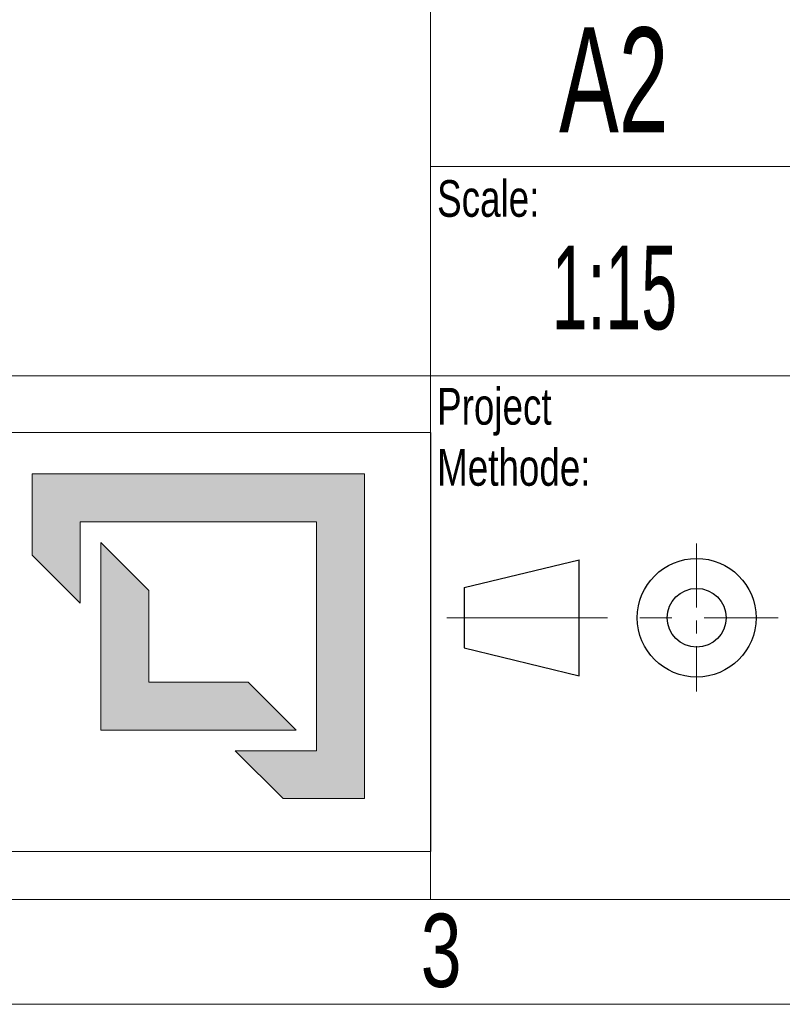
# Model space of a CAD drawing. Header units: millimetres. Extents: x 0 to 594, y 0 to 424.
# Tile 10 of 13: x 457 to 495, y 0 to 49. Entities that reach past the tile are written whole.
import ezdxf

# ---------------------------------------------------------------- set-up
doc = ezdxf.new("R2010")
doc.units = ezdxf.units.MM
doc.header["$LTSCALE"] = 0.25
doc.linetypes.add('CENTER', pattern=[50.8, 31.75, -6.35, 6.35, -6.35])
doc.linetypes.add('CENTERX2', pattern=[20.32, 12.7, -2.54, 2.54, -2.54])
doc.layers.add('SLD-0', color=179, linetype='Continuous')
doc.styles.add('SLDTEXTSTYLE1', font='TXT', dxfattribs={"width": 0.574367})
doc.styles.add('SLDTEXTSTYLE2', font='TXT', dxfattribs={"width": 0.638186})
doc.styles.add('SLDTEXTSTYLE3', font='TXT', dxfattribs={"width": 0.75})

# ---------------------------------------------------------------- blocks, each defined once
blk = doc.blocks.new('cajetin')
at = {"color": 7, "linetype": 'Continuous', "lineweight": 18}
for p, q in [((853.5, 7.5), (7.5, 7.5)), ((861, 0), (0, 0))]:
    blk.add_line(p, q, dxfattribs=at)
at = {"color": 7, "linetype": 'Continuous', "lineweight": 0, "insert": (693.007, 6.489), "char_height": 5.25, "attachment_point": 2, "style": 'SLDTEXTSTYLE3'}
blk.add_mtext('3', dxfattribs=at)
blk = doc.blocks.new('LOGO_sombreado')
at = {"linetype": 'Continuous'}
for points in [[(69.338, 18.023), (53.486, 18.023), (53.486, 14.148), (55.776, 11.858), (55.776, 15.733), (67.048, 15.733), (67.048, 4.812), (63.173, 4.812), (65.463, 2.523), (69.338, 2.523)], [(59.044, 12.465), (56.754, 14.754), (56.754, 5.791), (66.07, 5.791), (63.78, 8.081), (59.044, 8.081)]]:
    blk.add_hatch(color=7, dxfattribs=at).paths.add_polyline_path(points, flags=0)
at = {"color": 7, "linetype": 'Continuous', "lineweight": 18}
for p, q in [((0, 20), (72.5, 20)), ((72.5, 20), (72.502, 20.001)), ((72.5, 20), (72.5, 0)), ((53.486, 14.148), (53.486, 18.023)), ((53.486, 18.023), (69.338, 18.023)), ((69.338, 18.023), (69.338, 2.523)), ((67.048, 15.733), (55.776, 15.733)), ((55.776, 15.733), (55.776, 11.858)), ((67.048, 4.812), (67.048, 15.733)), ((56.754, 5.791), (56.754, 14.754)), ((56.754, 14.754), (59.044, 12.465)), ((55.776, 11.858), (53.486, 14.148)), ((59.044, 12.465), (59.044, 8.081)), ((59.044, 8.081), (63.78, 8.081)), ((63.78, 8.081), (66.07, 5.791)), ((66.07, 5.791), (56.754, 5.791)), ((65.463, 2.523), (63.173, 4.812)), ((63.173, 4.812), (67.048, 4.812)), ((69.338, 2.523), (65.463, 2.523)), ((0, 0), (72.5, 0))]:
    blk.add_line(p, q, dxfattribs=at)

msp = doc.modelspace()

# ---------------------------------------------------------------- linework, layer by layer
at = {"color": 7, "linetype": 'Continuous', "lineweight": 18}
for p, q in [((477.58, 51.742), (477.58, 31.045)), ((477.58, 41.394), (495.69, 41.394)), ((402.554, 31.045), (495.69, 31.045)), ((477.58, 31.045), (477.58, 5.174)), ((402.554, 5.174), (588.826, 5.174))]:
    msp.add_line(p, q, dxfattribs=at)
at = {"color": 7, "linetype": 'CENTERX2', "lineweight": 18}
msp.add_line((490.717, 22.772), (490.717, 15.45), dxfattribs=at)
at = {"color": 7, "linetype": 'Continuous', "lineweight": 25}
for p, q in [((479.242, 20.586), (484.918, 21.962)), ((484.918, 16.236), (484.918, 21.962)), ((479.242, 20.586), (479.242, 17.612)), ((479.242, 17.612), (484.918, 16.236))]:
    msp.add_line(p, q, dxfattribs=at)
at = {"color": 7, "linetype": 'CENTER', "lineweight": 18}
msp.add_line((478.382, 19.099), (494.747, 19.099), dxfattribs=at)
at = {"color": 7, "linetype": 'Continuous', "lineweight": 25}
for radius in [2.93, 1.45]:
    msp.add_circle((490.717, 19.099), radius, dxfattribs=at)

# ---------------------------------------------------------------- block references
at = {"xscale": 0.689895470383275, "yscale": 0.689895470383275, "zscale": 0.689895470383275}
msp.add_blockref('cajetin', (0, 0), dxfattribs=at)
at = {"color": 7, "linetype": 'Continuous', "xscale": 1.034843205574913, "yscale": 1.034843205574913, "zscale": 1.034843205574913}
msp.add_blockref('LOGO_sombreado', (402.564, 7.552), dxfattribs=at)

# ---------------------------------------------------------------- texts
at = {"color": 7, "linetype": 'Continuous', "lineweight": 0, "attachment_point": 1, "style": 'SLDTEXTSTYLE3'}
for s, insert, char_height in [('Scale:', (477.903, 40.719), 1.811), ('Project^JMethode:', (477.903, 30.45), 1.81098)]:
    msp.add_mtext(s, dxfattribs=dict(at, insert=insert, char_height=char_height))
at = {"layer": 'SLD-0', "color": 7, "attachment_point": 2}
for s, insert, char_height, style in [('A2', (486.628, 48.262), 5.1742, 'SLDTEXTSTYLE2'), ('1:15', (486.658, 37.488), 4.1394, 'SLDTEXTSTYLE1')]:
    msp.add_mtext(s, dxfattribs=dict(at, insert=insert, char_height=char_height, style=style))

doc.saveas('drawing.dxf')
